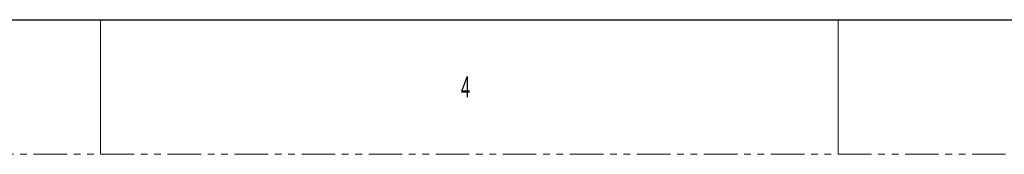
# Model space of a CAD drawing. Header units: millimetres. Extents: x 0 to 1118, y 0 to 864.
# Tile 42 of 139: x 543 to 730, y 0 to 25. Entities that reach past the tile are written whole.
import ezdxf

# ---------------------------------------------------------------- set-up
doc = ezdxf.new("R2010")
doc.units = ezdxf.units.MM
doc.linetypes.add('PHANTOM', pattern=[12.7, 6.35, -1.27, 1.27, -1.27, 1.27, -1.27])
doc.styles.add('SLDTEXTSTYLE0', font='TXT', dxfattribs={"width": 0.6})

msp = doc.modelspace()

# ---------------------------------------------------------------- linework, layer by layer
at = {"color": 7, "linetype": 'Continuous', "lineweight": 30}
msp.add_line((12.7, 25.4), (1104.9, 25.4), dxfattribs=at)
at = {"color": 7, "linetype": 'Continuous', "lineweight": 0}
for p, q in [((558.8, 25.4), (558.8, 0)), ((698.5, 25.4), (698.5, 0))]:
    msp.add_line(p, q, dxfattribs=at)
at = {"color": 7, "linetype": 'PHANTOM', "lineweight": 0}
msp.add_line((0, 0), (1117.6, 0), dxfattribs=at)

# ---------------------------------------------------------------- texts
at = {"color": 7, "linetype": 'Continuous', "lineweight": 0, "insert": (627.062, 14.729), "char_height": 3.969, "attachment_point": 1, "style": 'SLDTEXTSTYLE0'}
msp.add_mtext('4', dxfattribs=at)

doc.saveas('drawing.dxf')
